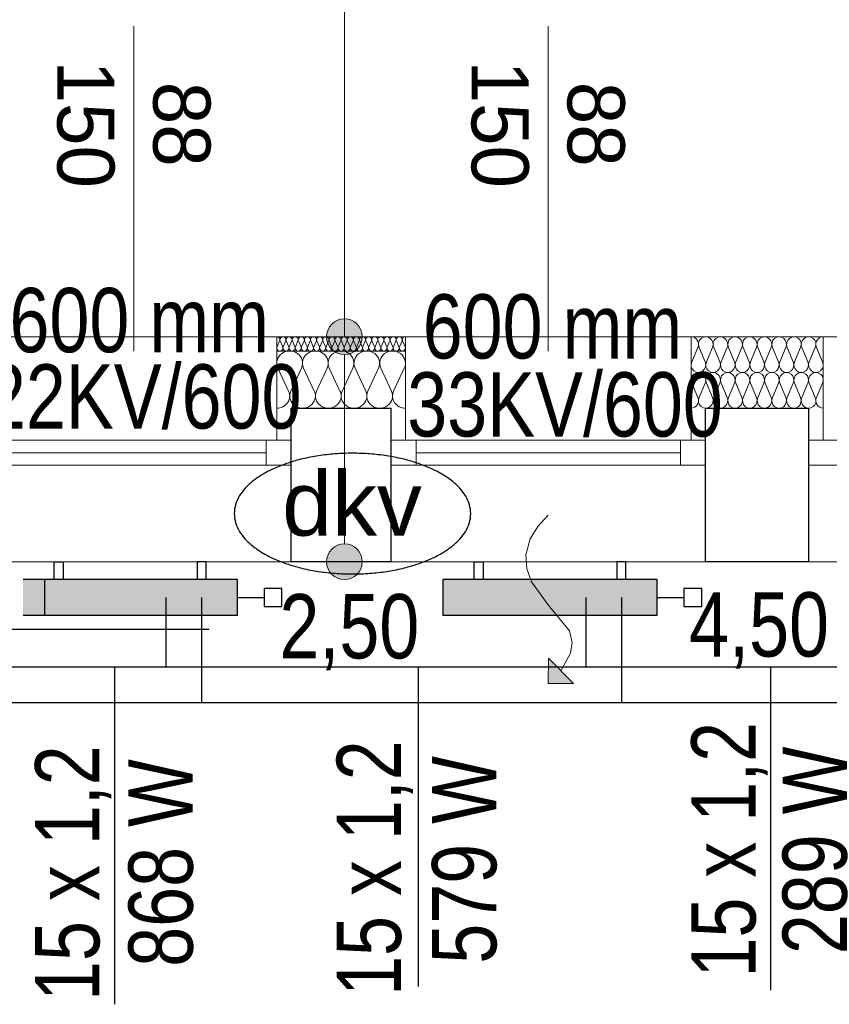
# Model space of a CAD drawing. Extents: x -440864 to -355682, y 13652 to 155872.
# Tile 80 of 179: x -419331 to -417064, y 69275 to 72032. Entities that reach past the tile are written whole.
import ezdxf
from ezdxf.lldxf.tags import DXFTag

# ---------------------------------------------------------------- set-up
doc = ezdxf.new("R2010")
doc.units = 0
doc.header["$MEASUREMENT"] = 0
for name, color, linetype in [('#podkład', 252, 'Continuous'), ('A-Okna', 252, 'Continuous'), ('Arch ocieplenie', 252, 'Continuous'), ('Arch opisy', 252, 'Continuous'), ('Inwent Izolacje', 252, 'Continuous'), ('IS_Armatura_Therm', 7, 'SOLID'), ('IS_Grafika', 7, 'SOLID'), ('IS_Grzejniki_Plan_rzut', 7, 'SOLID'), ('IS_Opisy_działek_Therm', 7, 'SOLID'), ('IS_Powrót', 5, 'DASH'), ('IS_Text_Armatury_Therm', 7, 'Continuous'), ('IS_Text_Odbiornikow_Therm', 7, 'Continuous'), ('IS_Zasilanie', 1, 'SOLID')]:
    doc.layers.add(name, color=color, linetype=linetype)
for name, color, linetype, lineweight in [('A-Okna_Nr_Pióra__9', 252, 'Continuous', 13), ('Arch ocieplenie_Nr_Pióra__44', 252, 'Continuous', 13), ('Arch ocieplenie_Nr_Pióra__9', 252, 'Continuous', 13), ('Arch opisy_Nr_Pióra__21', 252, 'Continuous', 9), ('Arch wykończenie_Nr_Pióra__3', 252, 'Continuous', 18), ('Inwent Izolacje_Nr_Pióra__2', 252, 'Continuous', 13), ('Inwent Izolacje_Nr_Pióra__44', 252, 'Continuous', 13), ('INWENT. OKNA_Nr_Pióra__21', 252, 'Continuous', 9), ('INWENT. OKNA_Nr_Pióra__5', 252, 'Continuous', 13), ('INWENT.ŚCIANY_Nr_Pióra__1', 252, 'Continuous', 25), ('INWENT.ŚCIANY_Nr_Pióra__2', 252, 'Continuous', 13), ('INWENT.ŚCIANY_Nr_Pióra__21', 252, 'Continuous', 9)]:
    doc.layers.add(name, color=color, linetype=linetype, lineweight=lineweight)
doc.styles.add('GENERATED_STYLE_5', font='txt')
doc.styles.get("Standard").update_dxf_attribs({"font": 'arial.ttf', "width": 0.8, "bigfont": 'BIGFONT.SHX'})
tags = doc.linetypes.add('DASH', pattern=[15, 10, -5]).pattern_tags.tags
tags[6:7] = [DXFTag(74, 4), DXFTag(75, 0), DXFTag(340, '0'), DXFTag(46, 0.0), DXFTag(50, 0.0), DXFTag(44, 0.0), DXFTag(45, 0.0)]
tags[4:5] = [DXFTag(74, 4), DXFTag(75, 0), DXFTag(340, '0'), DXFTag(46, 0.0), DXFTag(50, 0.0), DXFTag(44, 0.0), DXFTag(45, 0.0)]
tags = doc.linetypes.add('SOLID', pattern=[10, 10, 0]).pattern_tags.tags
tags[6:7] = [DXFTag(74, 4), DXFTag(75, 0), DXFTag(340, '0'), DXFTag(46, 0.0), DXFTag(50, 0.0), DXFTag(44, 0.0), DXFTag(45, 0.0)]
tags[4:5] = [DXFTag(74, 4), DXFTag(75, 0), DXFTag(340, '0'), DXFTag(46, 0.0), DXFTag(50, 0.0), DXFTag(44, 0.0), DXFTag(45, 0.0)]

# ---------------------------------------------------------------- blocks, each defined once
blk = doc.blocks.new('Izolacja cieplna 14_208', base_point=(-418250.9, 72292.6))
at = {"layer": 'Arch ocieplenie_Nr_Pióra__9', "linetype": 'Continuous'}
for p, q in [((-418603.1, 72280.7), (-418610.2, 72264.5)), ((-418594.5, 72264.5), (-418601.6, 72280.7)), ((-418585.9, 72280.7), (-418593.1, 72264.5)), ((-418577.4, 72264.5), (-418584.5, 72280.7)), ((-418568.8, 72280.7), (-418575.9, 72264.5)), ((-418560.2, 72264.5), (-418567.3, 72280.7)), ((-418551.6, 72280.7), (-418558.8, 72264.5)), ((-418543.1, 72264.5), (-418550.2, 72280.7)), ((-418534.5, 72280.7), (-418541.6, 72264.5)), ((-418525.9, 72264.5), (-418533.1, 72280.7)), ((-418517.4, 72280.7), (-418524.5, 72264.5)), ((-418508.8, 72264.5), (-418515.9, 72280.7)), ((-418500.2, 72280.7), (-418507.3, 72264.5)), ((-418491.6, 72264.5), (-418498.8, 72280.7)), ((-418483.1, 72280.7), (-418490.2, 72264.5)), ((-418474.5, 72264.5), (-418481.6, 72280.7)), ((-418465.9, 72280.7), (-418473.1, 72264.5)), ((-418457.4, 72264.5), (-418464.5, 72280.7)), ((-418448.8, 72280.7), (-418455.9, 72264.5)), ((-418440.2, 72264.5), (-418447.3, 72280.7)), ((-418431.6, 72280.7), (-418438.8, 72264.5)), ((-418423.1, 72264.5), (-418430.2, 72280.7)), ((-418414.5, 72280.7), (-418421.6, 72264.5)), ((-418405.9, 72264.5), (-418413.1, 72280.7)), ((-418397.4, 72280.7), (-418404.5, 72264.5)), ((-418388.8, 72264.5), (-418395.9, 72280.7)), ((-418380.2, 72280.7), (-418387.3, 72264.5)), ((-418371.6, 72264.5), (-418378.8, 72280.7)), ((-418363.1, 72280.7), (-418370.2, 72264.5)), ((-418354.5, 72264.5), (-418361.6, 72280.7)), ((-418345.9, 72280.7), (-418353.1, 72264.5)), ((-418337.4, 72264.5), (-418344.5, 72280.7)), ((-418328.8, 72280.7), (-418335.9, 72264.5)), ((-418320.2, 72264.5), (-418327.3, 72280.7)), ((-418311.6, 72280.7), (-418318.8, 72264.5)), ((-418303.1, 72264.5), (-418310.2, 72280.7)), ((-418294.5, 72280.7), (-418301.6, 72264.5)), ((-418285.9, 72264.5), (-418293.1, 72280.7)), ((-418277.4, 72280.7), (-418284.5, 72264.5)), ((-418268.8, 72264.5), (-418275.9, 72280.7)), ((-418260.2, 72280.7), (-418267.3, 72264.5)), ((-418251.6, 72264.5), (-418258.8, 72280.7))]:
    blk.add_line(p, q, dxfattribs=at)
for centre, start_param, end_param in [((-418610.9, 72284.1), 2.7288, 4.712389), ((-418593.8, 72284.1), 2.7288, 6.695979), ((-418576.6, 72284.1), 2.7288, 6.695979), ((-418559.5, 72284.1), 2.7288, 6.695979), ((-418542.4, 72284.1), 2.7288, 6.695979), ((-418525.2, 72284.1), 2.7288, 6.695979), ((-418508.1, 72284.1), 2.7288, 6.695979), ((-418490.9, 72284.1), 2.7288, 6.695979), ((-418473.8, 72284.1), 2.7288, 6.695979), ((-418456.6, 72284.1), 2.7288, 6.695979), ((-418439.5, 72284.1), 2.7288, 6.695979), ((-418422.4, 72284.1), 2.7288, 6.695979), ((-418405.2, 72284.1), 2.7288, 6.695979), ((-418388.1, 72284.1), 2.7288, 6.695979), ((-418370.9, 72284.1), 2.7288, 6.695979), ((-418353.8, 72284.1), 2.7288, 6.695979), ((-418336.6, 72284.1), 2.7288, 6.695979), ((-418319.5, 72284.1), 2.7288, 6.695979), ((-418302.4, 72284.1), 2.7288, 6.695979), ((-418285.2, 72284.1), 2.7288, 6.695979), ((-418268.1, 72284.1), 2.7288, 6.695979), ((-418250.9, 72284.1), 4.712389, 6.695979), ((-418602.4, 72261.1), 5.870392, 9.837571), ((-418585.2, 72261.1), 5.870392, 9.837571), ((-418568.1, 72261.1), 5.870392, 9.837571), ((-418550.9, 72261.1), 5.870392, 9.837571), ((-418533.8, 72261.1), 5.870392, 9.837571), ((-418516.6, 72261.1), 5.870392, 9.837571), ((-418499.5, 72261.1), 5.870392, 9.837571), ((-418482.4, 72261.1), 5.870392, 9.837571), ((-418465.2, 72261.1), 5.870392, 9.837571), ((-418448.1, 72261.1), 5.870392, 9.837571), ((-418430.9, 72261.1), 5.870392, 9.837571), ((-418413.8, 72261.1), 5.870392, 9.837571), ((-418396.6, 72261.1), 5.870392, 9.837571), ((-418379.5, 72261.1), 5.870392, 9.837571), ((-418362.4, 72261.1), 5.870392, 9.837571), ((-418345.2, 72261.1), 5.870392, 9.837571), ((-418328.1, 72261.1), 5.870392, 9.837571), ((-418310.9, 72261.1), 5.870392, 9.837571), ((-418293.8, 72261.1), 5.870392, 9.837571), ((-418276.6, 72261.1), 5.870392, 9.837571), ((-418259.5, 72261.1), 5.870392, 9.837571)]:
    blk.add_ellipse(centre, major_axis=(-8.57, 0), ratio=0.992498, start_param=start_param, end_param=end_param, dxfattribs=at)
blk = doc.blocks.new('Izolacja cieplna 14_209', base_point=(-417080.9, 72292.6))
at = {"layer": 'Arch ocieplenie_Nr_Pióra__44', "linetype": 'Continuous'}
for p, q in [((-417432.1, 72262.8), (-417449.2, 72222.4)), ((-417411.5, 72222.4), (-417428.6, 72262.8)), ((-417391, 72262.8), (-417408.1, 72222.4)), ((-417370.4, 72222.4), (-417387.5, 72262.8)), ((-417349.9, 72262.8), (-417367, 72222.4)), ((-417329.3, 72222.4), (-417346.4, 72262.8)), ((-417308.8, 72262.8), (-417325.9, 72222.4)), ((-417288.2, 72222.4), (-417305.3, 72262.8)), ((-417267.7, 72262.8), (-417284.8, 72222.4)), ((-417247.1, 72222.4), (-417264.2, 72262.8)), ((-417226.5, 72262.8), (-417243.6, 72222.4)), ((-417206, 72222.4), (-417223.1, 72262.8)), ((-417185.4, 72262.8), (-417202.5, 72222.4)), ((-417164.9, 72222.4), (-417182, 72262.8)), ((-417144.3, 72262.8), (-417161.4, 72222.4)), ((-417123.8, 72222.4), (-417140.9, 72262.8)), ((-417103.2, 72262.8), (-417120.3, 72222.4)), ((-417082.7, 72222.4), (-417099.8, 72262.8))]:
    blk.add_line(p, q, dxfattribs=at)
for centre, start_param, end_param in [((-417450.9, 72271.3), 1.158004, 3.141593), ((-417409.8, 72271.3), 1.158004, 5.125183), ((-417368.7, 72271.3), 1.158004, 5.125183), ((-417327.6, 72271.3), 1.158004, 5.125183), ((-417286.5, 72271.3), 1.158004, 5.125183), ((-417245.4, 72271.3), 1.158004, 5.125183), ((-417204.3, 72271.3), 1.158004, 5.125183), ((-417163.1, 72271.3), 1.158004, 5.125183), ((-417122, 72271.3), 1.158004, 5.125183), ((-417080.9, 72271.3), 3.141593, 5.125182), ((-417430.4, 72213.9), 4.299595, 8.266775), ((-417389.3, 72213.9), 4.299595, 8.266775), ((-417348.1, 72213.9), 4.299595, 8.266775), ((-417307, 72213.9), 4.299595, 8.266775), ((-417265.9, 72213.9), 4.299595, 8.266775), ((-417224.8, 72213.9), 4.299595, 8.266775), ((-417183.7, 72213.9), 4.299595, 8.266775), ((-417142.6, 72213.9), 4.299595, 8.266775), ((-417101.5, 72213.9), 4.299595, 8.266775)]:
    blk.add_ellipse(centre, major_axis=(0, -21.3), ratio=0.96651, start_param=start_param, end_param=end_param, dxfattribs=at)
blk = doc.blocks.new('Izolacja cieplna 14_333', base_point=(-418610.9, 72092.6))
at = {"layer": 'Inwent Izolacje_Nr_Pióra__2', "linetype": 'Continuous'}
for p, q in [((-418607.9, 72204.9), (-418578, 72140.3)), ((-418571.9, 72140.3), (-418542, 72204.9)), ((-418535.9, 72204.9), (-418506, 72140.3)), ((-418499.9, 72140.3), (-418470, 72204.9)), ((-418463.9, 72204.9), (-418434, 72140.3)), ((-418427.9, 72140.3), (-418398, 72204.9)), ((-418391.9, 72204.9), (-418362, 72140.3)), ((-418355.9, 72140.3), (-418326, 72204.9)), ((-418319.9, 72204.9), (-418290, 72140.3)), ((-418283.9, 72140.3), (-418254, 72204.9))]:
    blk.add_line(p, q, dxfattribs=at)
for centre, start_param, end_param in [((-418574.9, 72218.6), 5.870392, 9.837571), ((-418502.9, 72218.6), 5.870392, 9.837571), ((-418430.9, 72218.6), 5.870392, 9.837571), ((-418358.9, 72218.6), 5.870392, 9.837571), ((-418286.9, 72218.6), 5.870392, 9.837571), ((-418610.9, 72126.6), 4.712389, 6.695979), ((-418538.9, 72126.6), 2.7288, 6.695979), ((-418466.9, 72126.6), 2.7288, 6.695979), ((-418394.9, 72126.6), 2.7288, 6.695979), ((-418322.9, 72126.6), 2.7288, 6.695979), ((-418250.9, 72126.6), 2.7288, 4.712389)]:
    blk.add_ellipse(centre, major_axis=(36, 0), ratio=0.945241, start_param=start_param, end_param=end_param, dxfattribs=at)
blk = doc.blocks.new('Izolacja cieplna 14_334', base_point=(-417450.9, 72092.6))
at = {"layer": 'Inwent Izolacje_Nr_Pióra__44', "linetype": 'Continuous'}
for p, q in [((-417449.2, 72162.8), (-417432.1, 72122.4)), ((-417428.6, 72122.4), (-417411.5, 72162.8)), ((-417408.1, 72162.8), (-417391, 72122.4)), ((-417387.5, 72122.4), (-417370.4, 72162.8)), ((-417367, 72162.8), (-417349.9, 72122.4)), ((-417346.4, 72122.4), (-417329.3, 72162.8)), ((-417325.9, 72162.8), (-417308.8, 72122.4)), ((-417305.3, 72122.4), (-417288.2, 72162.8)), ((-417284.8, 72162.8), (-417267.7, 72122.4)), ((-417264.2, 72122.4), (-417247.1, 72162.8)), ((-417243.6, 72162.8), (-417226.5, 72122.4)), ((-417223.1, 72122.4), (-417206, 72162.8)), ((-417202.5, 72162.8), (-417185.4, 72122.4)), ((-417182, 72122.4), (-417164.9, 72162.8)), ((-417161.4, 72162.8), (-417144.3, 72122.4)), ((-417140.9, 72122.4), (-417123.8, 72162.8)), ((-417120.3, 72162.8), (-417103.2, 72122.4)), ((-417099.8, 72122.4), (-417082.7, 72162.8))]:
    blk.add_line(p, q, dxfattribs=at)
for centre, start_param, end_param in [((-417430.4, 72171.3), 4.299595, 8.266775), ((-417389.3, 72171.3), 4.299595, 8.266775), ((-417348.1, 72171.3), 4.299595, 8.266775), ((-417307, 72171.3), 4.299595, 8.266775), ((-417265.9, 72171.3), 4.299595, 8.266775), ((-417224.8, 72171.3), 4.299595, 8.266775), ((-417183.7, 72171.3), 4.299595, 8.266775), ((-417142.6, 72171.3), 4.299595, 8.266775), ((-417101.5, 72171.3), 4.299595, 8.266775), ((-417450.9, 72113.9), 3.141593, 5.125182), ((-417409.8, 72113.9), 1.158004, 5.125183), ((-417368.7, 72113.9), 1.158004, 5.125183), ((-417327.6, 72113.9), 1.158004, 5.125183), ((-417286.5, 72113.9), 1.158004, 5.125183), ((-417245.4, 72113.9), 1.158004, 5.125183), ((-417204.3, 72113.9), 1.158004, 5.125183), ((-417163.2, 72113.9), 1.158004, 5.125183), ((-417122, 72113.9), 1.158004, 5.125183), ((-417080.9, 72113.9), 1.158004, 3.141593)]:
    blk.add_ellipse(centre, major_axis=(0, 21.3), ratio=0.96651, start_param=start_param, end_param=end_param, dxfattribs=at)
blk = doc.blocks.new('Krzywa_22', base_point=(-417850.9, 71792.6))
at = {"layer": 'A-Okna_Nr_Pióra__9', "linetype": 'Continuous'}
blk.add_hatch(color=256, dxfattribs=at).paths.add_polyline_path([(-417850.9, 71322), (-417850.5, 71392.7), (-417780.2, 71321.6)], flags=0)
for p, q in [((-417850.9, 71322), (-417850.5, 71392.7)), ((-417850.5, 71392.7), (-417780.2, 71321.6)), ((-417850.9, 71322), (-417780.2, 71321.6))]:
    blk.add_line(p, q, dxfattribs=at)
at = {"layer": 'A-Okna_Nr_Pióra__9', "linetype": 'Continuous', "flags": 128}
blk.add_lwpolyline([(-417850.9, 71792.6), (-417880.1, 71761.5), (-417901.4, 71726.4), (-417913.5, 71681.7), (-417911, 71643), (-417898.1, 71606.5), (-417850.9, 71542), (-417791.3, 71468.7), (-417784.2, 71436.7), (-417788.2, 71406.9), (-417815.4, 71357.2)], dxfattribs=at)
blk = doc.blocks.new('Linia_144', base_point=(-418421.5, 72292.6))
at = {"layer": 'Arch opisy_Nr_Pióra__21', "linetype": 'Continuous'}
blk.add_line((-418421.5, 72292.6), (-418421.5, 74372.4), dxfattribs=at)
blk.add_circle((-418421.5, 74672.4), 300, dxfattribs=at)
blk = doc.blocks.new('Linia_145', base_point=(-418421.5, 71662.6))
at = {"layer": 'Arch opisy_Nr_Pióra__21', "linetype": 'Continuous'}
for points in [[(-418371.5, 72292.6), (-418375.3, 72311.7), (-418386.2, 72328), (-418402.4, 72338.8), (-418421.5, 72342.6), (-418440.7, 72338.8), (-418456.9, 72328), (-418467.7, 72311.7), (-418471.5, 72292.6), (-418467.7, 72273.5), (-418456.9, 72257.3), (-418440.7, 72246.4), (-418421.5, 72242.6), (-418402.4, 72246.4), (-418386.2, 72257.3), (-418375.3, 72273.5)], [(-418371.5, 71662.6), (-418375.3, 71681.7), (-418386.2, 71698), (-418402.4, 71708.8), (-418421.5, 71712.6), (-418440.7, 71708.8), (-418456.9, 71698), (-418467.7, 71681.7), (-418471.5, 71662.6), (-418467.7, 71643.5), (-418456.9, 71627.3), (-418440.7, 71616.4), (-418421.5, 71612.6), (-418402.4, 71616.4), (-418386.2, 71627.3), (-418375.3, 71643.5)]]:
    blk.add_hatch(color=256, dxfattribs=at).paths.add_polyline_path(points, flags=0)
blk.add_line((-418421.5, 71712.6), (-418421.5, 72242.6), dxfattribs=at)
for centre in [(-418421.5, 72292.6), (-418421.5, 71662.6)]:
    blk.add_circle(centre, 50, dxfattribs=at)
blk = doc.blocks.new('piętro')
at = {"layer": 'Arch wykończenie_Nr_Pióra__3', "color": 252, "linetype": 'Continuous'}
for p, q in [((-418610.9, 64644.3), (-418610.9, 64354.3)), ((-418610.9, 64644.3), (-418250.9, 64644.3)), ((-418250.9, 64644.3), (-418250.9, 64354.3)), ((-417450.9, 64644.3), (-417450.9, 64354.3)), ((-417450.9, 64644.3), (-417080.9, 64644.3)), ((-417080.9, 64644.3), (-417080.9, 64354.3))]:
    blk.add_line(p, q, dxfattribs=at)
at = {"layer": 'INWENT. OKNA_Nr_Pióra__5', "color": 252, "linetype": 'Continuous'}
for p, q in [((-419010.9, 64604.3), (-419010.9, 65514.3)), ((-417850.9, 64604.3), (-417850.9, 65514.3)), ((-418570.9, 64354.3), (-419450.9, 64354.3)), ((-418640.9, 64284.3), (-418640.9, 64354.3)), ((-418570.9, 64284.3), (-418570.9, 64354.3)), ((-418290.9, 64284.3), (-418290.9, 64354.3)), ((-417410.9, 64354.3), (-418290.9, 64354.3)), ((-418220.9, 64284.3), (-418220.9, 64354.3)), ((-417480.9, 64284.3), (-417480.9, 64354.3)), ((-417410.9, 64284.3), (-417410.9, 64354.3)), ((-417120.9, 64284.3), (-417120.9, 64354.3)), ((-416240.9, 64354.3), (-417120.9, 64354.3)), ((-418640.9, 64319.3), (-419380.9, 64319.3)), ((-417480.9, 64319.3), (-418220.9, 64319.3)), ((-418570.9, 64284.3), (-419450.9, 64284.3)), ((-417410.9, 64284.3), (-418290.9, 64284.3)), ((-416240.9, 64284.3), (-417120.9, 64284.3))]:
    blk.add_line(p, q, dxfattribs=at)
at = {"layer": 'INWENT.ŚCIANY_Nr_Pióra__1', "color": 252, "linetype": 'Continuous'}
for p, q in [((-418570.9, 64014.3), (-418570.9, 64444.3)), ((-418570.9, 64444.3), (-418290.9, 64444.3)), ((-418290.9, 64014.3), (-418290.9, 64444.3)), ((-417410.9, 64014.3), (-417410.9, 64444.3)), ((-417410.9, 64444.3), (-417120.9, 64444.3)), ((-417120.9, 64014.3), (-417120.9, 64444.3)), ((-418290.9, 64014.3), (-418570.9, 64014.3)), ((-417120.9, 64014.3), (-417410.9, 64014.3))]:
    blk.add_line(p, q, dxfattribs=at)
at = {"layer": 'INWENT.ŚCIANY_Nr_Pióra__2', "color": 252, "linetype": 'Continuous'}
blk.add_line((-418610.9, 64604.3), (-418250.9, 64604.3), dxfattribs=at)
at = {"layer": 'INWENT.ŚCIANY_Nr_Pióra__21', "color": 252, "linetype": 'Continuous'}
for p, q in [((-419410.9, 64644.3), (-418610.9, 64644.3)), ((-418250.9, 64644.3), (-417450.9, 64644.3)), ((-417080.9, 64644.3), (-416280.9, 64644.3)), ((-419450.9, 64014.3), (-418570.9, 64014.3)), ((-418290.9, 64014.3), (-417410.9, 64014.3)), ((-417120.9, 64014.3), (-416240.9, 64014.3))]:
    blk.add_line(p, q, dxfattribs=at)
at = {"layer": 'A-Okna', "color": 252, "linetype": 'Continuous', "lineweight": 13}
blk.add_blockref('Krzywa_22', (-417850.9, 64144.3), dxfattribs=at)
at = {"layer": 'Arch ocieplenie', "color": 252, "linetype": 'Continuous', "lineweight": 13}
for name, p in [('Izolacja cieplna 14_208', (-418250.9, 64644.3)), ('Izolacja cieplna 14_209', (-417080.9, 64644.3))]:
    blk.add_blockref(name, p, dxfattribs=at)
at = {"layer": 'Arch opisy', "color": 252, "linetype": 'Continuous'}
for name, p in [('Linia_144', (-418421.5, 64644.3)), ('Linia_145', (-418421.5, 64014.3))]:
    blk.add_blockref(name, p, dxfattribs=at)
at = {"layer": 'Inwent Izolacje', "color": 252, "linetype": 'Continuous', "lineweight": 13}
for name, p in [('Izolacja cieplna 14_333', (-418610.9, 64444.3)), ('Izolacja cieplna 14_334', (-417450.9, 64444.3))]:
    blk.add_blockref(name, p, dxfattribs=at)
at = {"layer": 'INWENT. OKNA_Nr_Pióra__21', "color": 252, "linetype": 'Continuous', "char_height": 160, "width": 709.227, "attachment_point": 2, "rotation": 270, "line_spacing_factor": 1.007581, "style": 'GENERATED_STYLE_5'}
for insert in [(-418796.8, 65239.3), (-417636.8, 65239.3)]:
    blk.add_mtext('{88\\P150}', dxfattribs=dict(at, insert=insert))

msp = doc.modelspace()

# ---------------------------------------------------------------- block references
at = {"layer": '#podkład', "color": 3, "lineweight": 50}
msp.add_blockref('piętro', (0, 6500), dxfattribs=at)

# ---------------------------------------------------------------- next in the draw order: hatches: boundary and pattern name
at = {"layer": 'IS_Grzejniki_Plan_rzut', "ltscale": 10}
for points in [[(-418721.4, 70464.3), (-419321.4, 70464.3), (-419321.4, 70364.3), (-418721.4, 70364.3)], [(-417546, 70464.3), (-418146, 70464.3), (-418146, 70364.3), (-417546, 70364.3)]]:
    msp.add_hatch(color=253, dxfattribs=at).paths.add_polyline_path(points)

# ---------------------------------------------------------------- next in the draw order: linework, layer by layer
at = {"layer": 'IS_Armatura_Therm', "ltscale": 10}
for p, q in [((-418721.4, 70414.3), (-418646.4, 70414.3)), ((-418596.4, 70439.3), (-418646.4, 70439.3)), ((-418646.4, 70439.3), (-418646.4, 70389.3)), ((-418596.4, 70389.3), (-418596.4, 70439.3)), ((-417546, 70414.3), (-417471, 70414.3)), ((-417421, 70439.3), (-417471, 70439.3)), ((-417471, 70439.3), (-417471, 70389.3)), ((-417421, 70389.3), (-417421, 70439.3)), ((-418646.4, 70389.3), (-418596.4, 70389.3)), ((-417471, 70389.3), (-417421, 70389.3))]:
    msp.add_line(p, q, dxfattribs=at)
at = {"layer": 'IS_Grafika', "color": 7}
for points, knots in [([(-418399, 70818), (-418415.3, 70818), (-418447.3, 70816.8), (-418494, 70811.5), (-418537.9, 70803.1), (-418578.6, 70791.6), (-418615.5, 70777.5), (-418648.3, 70761), (-418676.4, 70742.3), (-418699.3, 70721.5), (-418716.5, 70698.9), (-418727.5, 70674.6), (-418730, 70657.4), (-418730, 70649)], [0, 0, 0, 0, 4.894746, 9.593459, 14.070318, 18.299405, 22.256676, 25.922722, 29.286934, 32.354005, 35.15393, 37.755543, 40.278576, 40.278576, 40.278576, 40.278576]), ([(-418068, 70649), (-418068, 70657.4), (-418070.5, 70674.6), (-418081.5, 70698.9), (-418098.7, 70721.5), (-418121.6, 70742.3), (-418149.7, 70761), (-418182.5, 70777.5), (-418219.4, 70791.6), (-418260.1, 70803.1), (-418304, 70811.5), (-418350.7, 70816.8), (-418382.7, 70818), (-418399, 70818)], [0, 0, 0, 0, 2.523033, 5.124646, 7.924571, 10.991642, 14.355854, 18.0219, 21.979171, 26.208258, 30.685117, 35.38383, 40.278576, 40.278576, 40.278576, 40.278576]), ([(-418730, 70649), (-418730, 70640.6), (-418727.5, 70623.4), (-418716.5, 70599.1), (-418699.3, 70576.5), (-418676.4, 70555.7), (-418648.3, 70537), (-418615.5, 70520.5), (-418578.6, 70506.4), (-418537.9, 70494.9), (-418494, 70486.5), (-418447.3, 70481.2), (-418415.3, 70480), (-418399, 70480)], [0, 0, 0, 0, 2.523033, 5.124646, 7.924571, 10.991642, 14.355854, 18.0219, 21.979171, 26.208258, 30.685117, 35.38383, 40.278576, 40.278576, 40.278576, 40.278576]), ([(-418399, 70480), (-418382.7, 70480), (-418350.7, 70481.2), (-418304, 70486.5), (-418260.1, 70494.9), (-418219.4, 70506.4), (-418182.5, 70520.5), (-418149.7, 70537), (-418121.6, 70555.7), (-418098.7, 70576.5), (-418081.5, 70599.1), (-418070.5, 70623.4), (-418068, 70640.6), (-418068, 70649)], [0, 0, 0, 0, 4.894746, 9.593459, 14.070318, 18.299405, 22.256676, 25.922722, 29.286934, 32.354005, 35.15393, 37.755543, 40.278576, 40.278576, 40.278576, 40.278576])]:
    msp.add_open_spline(points, degree=3, knots=knots, dxfattribs=at)
at = {"layer": 'IS_Grzejniki_Plan_rzut', "ltscale": 10}
for p, q in [((-419233.9, 70464.3), (-419233.9, 70514.3)), ((-419233.9, 70514.3), (-419208.9, 70514.3)), ((-419208.9, 70514.3), (-419208.9, 70464.3)), ((-418808.9, 70514.3), (-418833.9, 70514.3)), ((-418833.9, 70514.3), (-418833.9, 70464.3)), ((-418808.9, 70464.3), (-418808.9, 70514.3)), ((-418058.5, 70464.3), (-418058.5, 70514.3)), ((-418058.5, 70514.3), (-418033.5, 70514.3)), ((-418033.5, 70514.3), (-418033.5, 70464.3)), ((-417633.5, 70514.3), (-417658.5, 70514.3)), ((-417658.5, 70514.3), (-417658.5, 70464.3)), ((-417633.5, 70464.3), (-417633.5, 70514.3)), ((-418721.4, 70464.3), (-419321.4, 70464.3)), ((-419261.4, 70464.3), (-419261.4, 70364.3)), ((-418721.4, 70364.3), (-418721.4, 70464.3)), ((-418721.4, 70464.3), (-418721.4, 70464.3)), ((-417546, 70464.3), (-418146, 70464.3)), ((-418146, 70464.3), (-418146, 70364.3)), ((-417546, 70364.3), (-417546, 70464.3)), ((-417546, 70464.3), (-417546, 70464.3)), ((-419321.4, 70364.3), (-418721.4, 70364.3)), ((-418146, 70364.3), (-417546, 70364.3))]:
    msp.add_line(p, q, dxfattribs=at)
at = {"layer": 'IS_Opisy_działek_Therm', "ltscale": 10}
for p, q in [((-419065.5, 70220.1), (-419065.5, 69275.1)), ((-418215, 70220.1), (-418215, 69325.1)), ((-417228, 69315.1), (-417228, 70220.1))]:
    msp.add_line(p, q, dxfattribs=at)
msp.add_lwpolyline([(-418800, 70325), (-419470, 70325), (-419470, 71425)], dxfattribs=at)
at = {"layer": 'IS_Powrót', "lineweight": 30, "ltscale": 10}
for p, q in [((-418821.4, 70414.3), (-418821.4, 70120.1)), ((-417646, 70414.3), (-417646, 70120.1)), ((-419447.9, 70120.1), (-418761.4, 70120.1)), ((-418761.4, 70120.1), (-417646, 70120.1)), ((-417646, 70120.1), (-416507.2, 70120.1))]:
    msp.add_line(p, q, dxfattribs=at)
at = {"layer": 'IS_Zasilanie', "lineweight": 30, "ltscale": 10}
for p, q in [((-418921.4, 70414.3), (-418921.4, 70220.1)), ((-417746, 70414.3), (-417746, 70220.1)), ((-419371, 70220.1), (-418861.4, 70220.1)), ((-418861.4, 70220.1), (-417746, 70220.1)), ((-417746, 70220.1), (-416607.2, 70220.1))]:
    msp.add_line(p, q, dxfattribs=at)

# ---------------------------------------------------------------- next in the draw order: texts
at = {"layer": 'IS_Grafika', "color": 7, "lineweight": 40}
msp.add_text('dkv', height=180, dxfattribs=at).set_placement((-418596, 70587.4))
at = {"layer": 'IS_Opisy_działek_Therm', "ltscale": 10, "char_height": 180, "rotation": 90}
for s, insert, attachment_point in [('\\fArial|b0|i0;15 x 1,2', (-418229.7, 70014.2), 9), ('\\fArial|b0|i0;15 x 1,2', (-419074.3, 70000.1), 9), ('\\fArial|b0|i0;868 W', (-419026.3, 69961.4), 3), ('\\fArial|b0|i0;579 W', (-418176.2, 69970.1), 3), ('\\fArial|b0|i0;289 W', (-417194.8, 69415.6), 1), ('\\fArial|b0|i0;15 x 1,2', (-417236.8, 69350.1), 7)]:
    msp.add_mtext(s, dxfattribs=dict(at, insert=insert, attachment_point=attachment_point))
at = {"layer": 'IS_Text_Armatury_Therm', "linetype": 'SOLID', "ltscale": 10, "char_height": 180, "attachment_point": 9}
for s, insert in [('\\fArial|b0|i0;2,50  ', (-418212.1, 70210.2)), ('\\fArial|b0|i0;4,50  ', (-417064.8, 70215.2))]:
    msp.add_mtext(s, dxfattribs=dict(at, insert=insert))
at = {"layer": 'IS_Text_Odbiornikow_Therm', "linetype": 'SOLID', "ltscale": 10, "char_height": 180}
for s, insert, attachment_point in [('\\fArial|b0|i0;600 mm', (-418632.9, 71280.9), 3), ('\\fArial|b0|i0;600 mm', (-417475.8, 71263.2), 3), ('\\fArial|b0|i0;22KV/600', (-419425.4, 71067.1), 1), ('\\fArial|b0|i0;33KV/600', (-418245.7, 71044.9), 1)]:
    msp.add_mtext(s, dxfattribs=dict(at, insert=insert, attachment_point=attachment_point))

doc.saveas('drawing.dxf')
